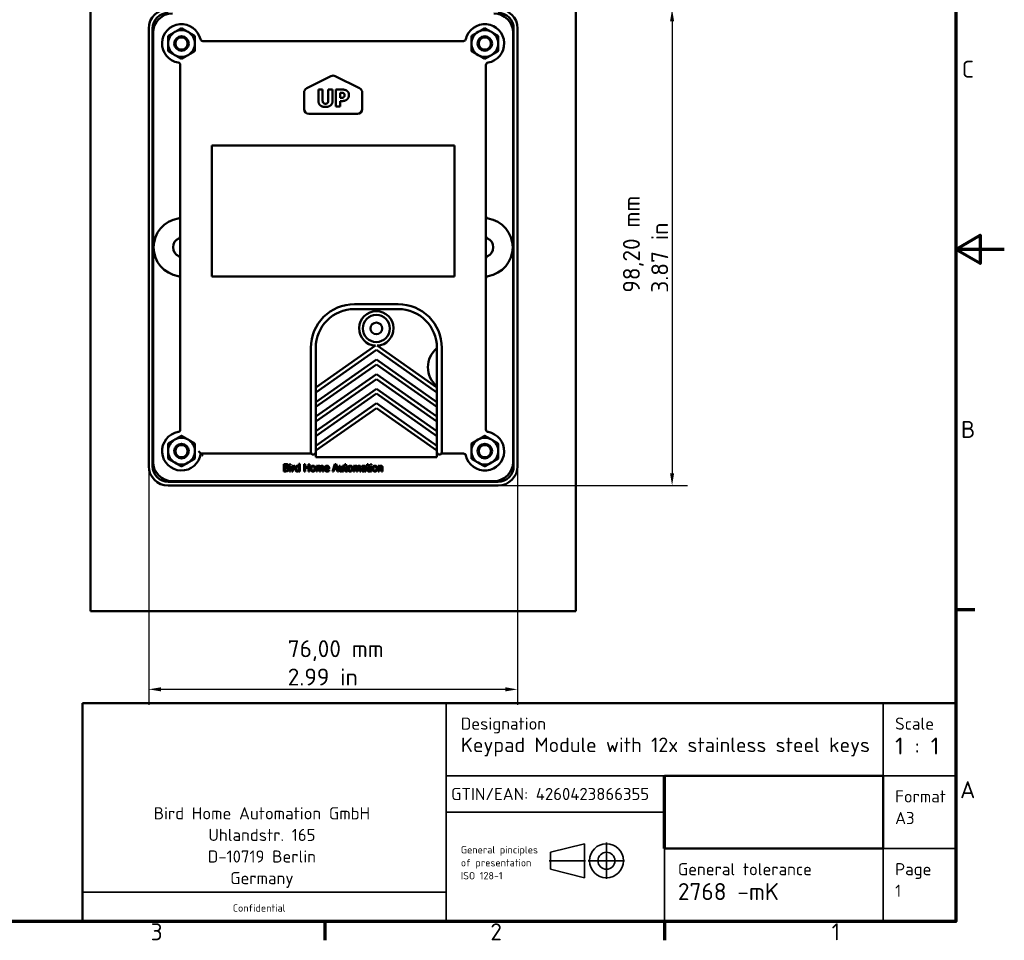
# Model space of a CAD drawing. Header units: millimetres. Extents: x 0 to 420, y 0 to 297.
# Tile 2 of 3: x 217 to 420, y 6 to 196. Entities that reach past the tile are written whole.
import ezdxf

# ---------------------------------------------------------------- set-up
doc = ezdxf.new("R2010")
doc.units = ezdxf.units.MM
for name, color, linetype, lineweight in [('Bemaßung (ISO)', 7, 'Continuous', 25), ('Rahmen (ISO)', 7, 'Continuous', 70), ('Sichtbar (ISO)', 7, 'Continuous', 50), ('Titel (ISO)', 7, 'Continuous', 50)]:
    doc.layers.add(name, color=color, linetype=linetype, lineweight=lineweight)
doc.styles.add('Notiztext (DIN)', font='isocpeur.ttf')
doc.dimstyles.new('Standard (DIN)', dxfattribs={"dimtxt": 3.5, "dimasz": 2.5, "dimexe": 3.175, "dimexo": 0.8, "dimgap": 0.8, "dimtad": 1, "dimrnd": 1e-08, "dimzin": 0, "dimtxsty": 'Notiztext (DIN)', "dimcen": 0.09, "dimdle": 10, "dimclrd": 256, "dimclre": 256, "dimclrt": 256, "dimadec": 0, "dimazin": 0, "dimtfac": 1, "dimtmove": 0, "dimatfit": 3, "dimfxl": 1, "dimtolj": 1, "dimtzin": 0, "dimlwd": -1, "dimlwe": -1, "dimarcsym": 0})

# ---------------------------------------------------------------- blocks, each defined once
blk = doc.blocks.new('Ränder Vorgaberahmen')
at = {"layer": 'Rahmen (ISO)'}
for p, q in [((410, 74.25), (413.9, 74.25)), ((280, 10), (280, 6.1)), ((350, 10), (350, 6.1))]:
    blk.add_line(p, q, dxfattribs=at)
at = {"layer": 'Rahmen (ISO)', "flags": 128}
for points in [[(10, 10), (10, 287), (410, 287), (410, 10), (10, 10)], [(420, 148.5), (410, 148.5), (415, 151.39), (415, 145.61), (410, 148.5)]]:
    blk.add_lwpolyline(points, dxfattribs=at)
at = {"layer": 'Rahmen (ISO)', "char_height": 3.5, "attachment_point": 7, "style": 'Notiztext (DIN)'}
for s, insert in [('C', (411.23, 183.88)), ('B', (411.05, 109.63)), ('A', (410.88, 35.38)), ('3', (244.08, 6.1)), ('2', (314.08, 6.1)), ('1', (384.42, 6.1))]:
    blk.add_mtext(s, dxfattribs=dict(at, insert=insert))
blk = doc.blocks.new('Schriftfelder BHA')
at = {"layer": 'Titel (ISO)'}
for p, q in [((402.33, 69.29), (222.33, 69.29)), ((222.33, 69.29), (222.33, 24.29)), ((402.33, 24.29), (402.33, 69.29)), ((342.33, 54.29), (387.33, 54.29)), ((387.33, 54.29), (387.33, 39.29)), ((387.33, 39.29), (342.33, 39.29)), ((402.33, 24.29), (222.33, 24.29))]:
    blk.add_line(p, q, dxfattribs=at)
at = {"layer": 'Titel (ISO)', "lineweight": 35}
for p, q in [((342.33, 69.29), (297.33, 69.29)), ((297.33, 69.29), (297.33, 54.29)), ((387.33, 69.29), (342.33, 69.29)), ((387.33, 69.29), (402.33, 69.29)), ((387.33, 69.29), (387.33, 54.29)), ((297.33, 54.29), (402.33, 54.29)), ((297.33, 54.29), (297.33, 46.79)), ((387.33, 54.29), (387.33, 39.29)), ((342.33, 46.79), (297.33, 46.79)), ((297.33, 46.79), (297.33, 39.29)), ((297.33, 39.29), (297.33, 24.29)), ((318.78, 38.54), (325.78, 40.29)), ((325.78, 40.29), (325.78, 33.29)), ((387.33, 39.29), (342.33, 39.29)), ((342.33, 39.29), (342.33, 24.29)), ((387.33, 39.29), (402.33, 39.29)), ((387.33, 39.29), (387.33, 24.29)), ((318.78, 38.54), (318.78, 35.04)), ((318.78, 35.04), (325.78, 33.29)), ((297.33, 30.29), (222.33, 30.29))]:
    blk.add_line(p, q, dxfattribs=at)
at = {"layer": 'Titel (ISO)', "lineweight": 70}
blk.add_line((342.33, 39.29), (342.33, 54.29), dxfattribs=at)
at = {"layer": 'Titel (ISO)', "linetype": 'Continuous', "lineweight": 35}
for p, q in [((330.33, 40.54), (330.33, 33.04)), ((318.53, 36.79), (326.03, 36.79)), ((334.08, 36.79), (326.58, 36.79))]:
    blk.add_line(p, q, dxfattribs=at)
at = {"layer": 'Titel (ISO)', "lineweight": 35}
for radius in [3.5, 1.75]:
    blk.add_circle((330.33, 36.79), radius, dxfattribs=at)
at = {"layer": 'Titel (ISO)', "style": 'Notiztext (DIN)'}
for s, insert, char_height, attachment_point, line_spacing_factor in [('{\\H0.71429x;Designation\\P\\H1.2x;Keypad Module with 12x stainless steel keys}', (300.33, 66.29), 3.5, 1, 0.987666), ('{\\H0.71429x;Scale\\P\\H1.4x;1 : 1}', (389.83, 66.29), 3.5, 1, 0.986474), ('\\fISOCPEUR|b0|i0;\\H2.5000;Format\\P\\fISOCPEUR|b0|i0;\\H2.5000;A3', (389.83, 51.29), 2.5, 1, 1.068348), ('\\fISOCPEUR|b0|i0;\\H2.5000;Bird Home Automation GmbH\\P\\fISOCPEUR|b0|i0;\\H2.5000;Uhlandstr. 165\\P\\fISOCPEUR|b0|i0;\\H2.5000;D-10719 Berlin\\P\\fISOCPEUR|b0|i0;\\H2.5000;Germany\\P', (259.33, 47.81), 2.5, 2, 1.068348), ('\\fISOCPEUR|b0|i0;\\H1.5000;General pinciples\\P\\fISOCPEUR|b0|i0;\\H1.5000;of presentation\\P\\fISOCPEUR|b0|i0;\\H1.5000;ISO 128-1', (300.33, 39.79), 1.5, 1, 1.068348), ('{\\H0.71429x;General tolerance\\P\\H1.4x;2768 -mK}', (345.06, 36.29), 3.5, 1, 0.986474), ('\\fISOCPEUR|b0|i0;\\H2.5000;Page\\P\\fISOCPEUR|b0|i0;\\H2.5000;1', (389.83, 36.29), 2.5, 1, 1.068348)]:
    blk.add_mtext(s, dxfattribs=dict(at, insert=insert, char_height=char_height, attachment_point=attachment_point, line_spacing_factor=line_spacing_factor))
at = {"layer": 'Titel (ISO)', "attachment_point": 1, "style": 'Notiztext (DIN)'}
for s, insert, char_height in [('\\fISOCPEUR|b0|i0;\\H2.5000;GTIN/EAN: 4260423866355', (298.33, 51.79), 2.5), ('\\fISOCPEUR|b0|i0;\\H1.5000;Confidential', (253.33, 27.79), 1.5)]:
    blk.add_mtext(s, dxfattribs=dict(at, insert=insert, char_height=char_height))
blk = doc.blocks.new('*D6')
at = {"layer": 'Bemaßung (ISO)', "transparency": 16777216}
for p, q in [((316.48, 198.02), (354.71, 198.02)), ((351.53, 195.52), (351.53, 102.32)), ((316.48, 99.82), (354.71, 99.82))]:
    blk.add_line(p, q, dxfattribs=at)
for points in [[(351.12, 195.52), (351.95, 195.52), (351.53, 198.02)], [(351.12, 102.32), (351.95, 102.32), (351.53, 99.82)]]:
    blk.add_solid(points, dxfattribs=at)
at = {"layer": 'Defpoints', "color": 0, "transparency": 16777216}
for p in [(315.68, 198.02), (315.68, 99.82), (351.53, 99.82)]:
    blk.add_point(p, dxfattribs=at)
at = {"layer": 'Bemaßung (ISO)', "transparency": 16777216, "insert": (341.4, 139.56), "char_height": 3.5, "attachment_point": 1, "rotation": 90, "style": 'Notiztext (DIN)'}
blk.add_mtext('\\A1;\\fISOCPEUR|b0|i0;\\H3.5000;98,20 mm\\P\\fISOCPEUR|b0|i0;\\H3.5000;3.87 in', dxfattribs=at)
blk = doc.blocks.new('*D7')
at = {"layer": 'Bemaßung (ISO)', "transparency": 16777216}
for p, q in [((243.68, 103.02), (243.68, 54.64)), ((319.68, 103.02), (319.68, 54.64)), ((317.18, 57.82), (246.18, 57.82))]:
    blk.add_line(p, q, dxfattribs=at)
for points in [[(246.18, 58.24), (246.18, 57.4), (243.68, 57.82)], [(317.18, 58.24), (317.18, 57.4), (319.68, 57.82)]]:
    blk.add_solid(points, dxfattribs=at)
at = {"layer": 'Defpoints', "color": 0, "transparency": 16777216}
for p in [(243.68, 103.82), (319.68, 103.82), (243.68, 57.82)]:
    blk.add_point(p, dxfattribs=at)
at = {"layer": 'Bemaßung (ISO)', "transparency": 16777216, "insert": (272.32, 67.95), "char_height": 3.5, "attachment_point": 1, "style": 'Notiztext (DIN)'}
blk.add_mtext('\\A1;\\fISOCPEUR|b0|i0;\\H3.5000;76,00 mm\\P\\fISOCPEUR|b0|i0;\\H3.5000;2.99 in', dxfattribs=at)

msp = doc.modelspace()

# ---------------------------------------------------------------- linework, layer by layer
at = {"layer": 'Sichtbar (ISO)'}
for p, q in [((231.685, 73.919), (231.685, 223.919)), ((331.685, 223.919), (331.685, 73.919)), ((243.685, 194.019), (243.685, 103.819)), ((244.485, 103.819), (244.485, 194.019)), ((244.585, 193.119), (244.585, 152.219)), ((318.785, 152.219), (318.785, 193.119)), ((318.885, 194.019), (318.885, 103.819)), ((319.685, 103.819), (319.685, 194.019)), ((308.547, 191.419), (254.822, 191.419)), ((250.185, 186.482), (250.185, 111.356)), ((313.185, 111.356), (313.185, 186.482)), ((276.238, 181.695), (281.238, 184.195)), ((282.132, 184.195), (287.132, 181.695)), ((275.685, 177.419), (275.685, 180.801)), ((278.637, 181.419), (278.637, 179.184)), ((279.516, 181.419), (278.637, 181.419)), ((279.516, 179.235), (279.516, 181.419)), ((280.691, 181.419), (280.691, 179.235)), ((281.57, 181.419), (280.691, 181.419)), ((281.57, 179.187), (281.57, 181.419)), ((282.245, 181.419), (282.245, 177.919)), ((283.604, 181.419), (282.245, 181.419)), ((283.124, 179.717), (283.124, 180.766)), ((283.124, 180.766), (283.249, 180.766)), ((287.685, 180.801), (287.685, 177.419)), ((283.187, 179.717), (283.124, 179.717)), ((283.124, 179.065), (283.584, 179.065)), ((283.124, 177.919), (283.124, 179.065)), ((282.245, 177.919), (283.124, 177.919)), ((286.685, 176.419), (276.685, 176.419)), ((256.685, 169.919), (306.685, 169.919)), ((256.685, 142.919), (256.685, 169.919)), ((306.685, 169.919), (306.685, 142.919)), ((244.585, 152.219), (244.585, 145.619)), ((318.785, 145.619), (318.785, 152.219)), ((244.585, 145.619), (244.585, 104.719)), ((318.785, 104.719), (318.785, 145.619)), ((306.685, 142.919), (256.685, 142.919)), ((295.085, 137.199), (286.085, 137.199)), ((295.085, 136.199), (286.085, 136.199)), ((277.085, 128.199), (277.085, 106.699)), ((290.417, 128.653), (278.085, 120.018)), ((278.085, 128.199), (278.085, 120.018)), ((290.753, 128.653), (303.085, 120.018)), ((303.085, 128.102), (303.085, 128.199)), ((303.085, 128.102), (303.085, 120.296)), ((304.085, 106.699), (304.085, 128.199)), ((278.085, 119.018), (290.585, 127.77)), ((303.085, 119.018), (290.585, 127.77)), ((290.585, 125.77), (278.085, 117.018)), ((278.085, 116.018), (290.585, 124.77)), ((290.585, 125.77), (303.085, 117.018)), ((303.085, 116.018), (290.585, 124.77)), ((290.585, 122.77), (278.085, 114.018)), ((278.085, 113.018), (290.585, 121.77)), ((290.585, 122.77), (303.085, 114.018)), ((303.085, 113.018), (290.585, 121.77)), ((278.085, 120.018), (278.085, 119.018)), ((290.585, 119.77), (278.085, 111.018)), ((290.585, 119.77), (303.085, 111.018)), ((303.085, 120.018), (303.085, 120.296)), ((303.085, 120.018), (303.085, 119.018)), ((278.085, 119.018), (278.085, 117.018)), ((278.085, 110.018), (290.585, 118.77)), ((303.085, 110.018), (290.585, 118.77)), ((303.085, 117.018), (303.085, 119.018)), ((278.085, 117.018), (278.085, 116.018)), ((290.585, 116.77), (278.085, 108.018)), ((278.085, 116.018), (278.085, 114.018)), ((278.085, 107.018), (290.585, 115.77)), ((290.585, 116.77), (303.085, 108.018)), ((303.085, 107.018), (290.585, 115.77)), ((303.085, 117.018), (303.085, 116.018)), ((303.085, 114.018), (303.085, 116.018)), ((278.085, 114.018), (278.085, 113.018)), ((303.085, 114.018), (303.085, 113.018)), ((278.085, 113.018), (278.085, 111.018)), ((303.085, 111.018), (303.085, 113.018)), ((278.085, 111.018), (278.085, 110.018)), ((278.085, 110.018), (278.085, 108.018)), ((303.085, 111.018), (303.085, 110.018)), ((303.085, 108.018), (303.085, 110.018)), ((278.085, 108.018), (278.085, 107.018)), ((303.085, 108.018), (303.085, 107.018)), ((254.403, 106.419), (277.171, 106.419)), ((277.999, 106.419), (278.085, 106.419)), ((278.085, 107.018), (278.085, 105.699)), ((303.073, 105.699), (278.085, 105.699)), ((303.073, 107.026), (303.073, 105.699)), ((303.073, 106.419), (303.171, 106.419)), ((303.085, 107.018), (303.085, 106.699)), ((303.999, 106.419), (308.547, 106.419)), ((271.52, 102.75), (271.52, 104.25)), ((271.52, 104.25), (271.917, 104.25)), ((271.91, 104.08), (271.719, 104.08)), ((271.719, 104.08), (271.719, 103.641)), ((271.719, 103.641), (271.945, 103.641)), ((272.256, 103.591), (272.256, 103.584)), ((272.712, 104.063), (272.712, 104.26)), ((272.712, 104.26), (272.927, 104.26)), ((272.927, 104.063), (272.712, 104.063)), ((272.724, 102.75), (272.724, 103.876)), ((272.724, 103.876), (272.914, 103.876)), ((272.914, 103.876), (272.914, 102.75)), ((272.927, 104.26), (272.927, 104.063)), ((273.192, 102.75), (273.192, 103.876)), ((273.192, 103.876), (273.382, 103.876)), ((273.382, 103.876), (273.382, 103.708)), ((273.382, 103.549), (273.382, 102.75)), ((273.789, 103.673), (273.779, 103.673)), ((273.789, 103.87), (273.789, 103.673)), ((274.612, 103.831), (274.612, 104.317)), ((274.612, 104.317), (274.802, 104.317)), ((274.612, 103.024), (274.612, 103.674)), ((274.802, 104.317), (274.802, 102.75)), ((275.735, 102.75), (275.735, 104.25)), ((275.735, 104.25), (275.935, 104.25)), ((275.935, 104.25), (275.935, 103.662)), ((275.935, 103.662), (276.625, 103.662)), ((276.625, 103.662), (276.625, 104.25)), ((276.625, 104.25), (276.824, 104.25)), ((276.824, 104.25), (276.824, 102.75)), ((278.233, 102.75), (278.233, 103.876)), ((278.233, 103.876), (278.423, 103.876)), ((278.423, 103.876), (278.423, 103.752)), ((278.423, 103.591), (278.423, 102.75)), ((279.061, 103.492), (279.061, 102.75)), ((279.699, 103.492), (279.699, 102.75)), ((281.548, 102.75), (282.054, 104.25)), ((282.172, 104.046), (281.941, 103.34)), ((282.054, 104.25), (282.299, 104.25)), ((282.404, 103.34), (282.172, 104.046)), ((282.299, 104.25), (282.805, 102.75)), ((282.924, 103.145), (282.924, 103.876)), ((282.924, 103.876), (283.114, 103.876)), ((283.114, 103.876), (283.114, 103.234)), ((283.618, 103.035), (283.618, 103.876)), ((283.618, 103.876), (283.808, 103.876)), ((283.808, 103.876), (283.808, 102.75)), ((283.967, 103.719), (283.967, 103.876)), ((283.967, 103.876), (284.095, 103.876)), ((284.095, 103.719), (283.967, 103.719)), ((284.095, 103.876), (284.095, 104.199)), ((284.095, 104.199), (284.284, 104.199)), ((284.095, 103.096), (284.095, 103.719)), ((284.284, 104.199), (284.284, 103.876)), ((284.284, 103.876), (284.633, 103.876)), ((284.633, 103.719), (284.284, 103.719)), ((284.284, 103.719), (284.284, 103.183)), ((284.633, 103.876), (284.633, 103.719)), ((285.892, 102.75), (285.892, 103.876)), ((285.892, 103.876), (286.082, 103.876)), ((286.082, 103.876), (286.082, 103.752)), ((286.082, 103.591), (286.082, 102.75)), ((286.72, 103.492), (286.72, 102.75)), ((287.358, 103.492), (287.358, 102.75)), ((287.636, 103.658), (287.636, 103.852)), ((287.647, 103.658), (287.636, 103.658)), ((288.252, 103.491), (288.252, 103.527)), ((288.441, 103.52), (288.441, 102.75)), ((288.592, 103.719), (288.592, 103.876)), ((288.592, 103.876), (288.72, 103.876)), ((288.72, 103.719), (288.592, 103.719)), ((288.72, 103.876), (288.72, 104.199)), ((288.72, 104.199), (288.909, 104.199)), ((288.72, 103.096), (288.72, 103.719)), ((288.909, 104.199), (288.909, 103.876)), ((288.909, 103.876), (289.258, 103.876)), ((289.258, 103.719), (288.909, 103.719)), ((288.909, 103.719), (288.909, 103.183)), ((289.258, 103.876), (289.258, 103.719)), ((289.39, 104.063), (289.39, 104.26)), ((289.39, 104.26), (289.605, 104.26)), ((289.605, 104.063), (289.39, 104.063)), ((289.402, 102.75), (289.402, 103.876)), ((289.402, 103.876), (289.591, 103.876)), ((289.591, 103.876), (289.591, 102.75)), ((289.605, 104.26), (289.605, 104.063)), ((290.989, 102.75), (290.989, 103.876)), ((290.989, 103.876), (291.179, 103.876)), ((291.179, 103.876), (291.179, 103.751)), ((291.179, 103.591), (291.179, 102.75)), ((271.95, 102.75), (271.52, 102.75)), ((271.945, 103.475), (271.719, 103.475)), ((271.719, 103.475), (271.719, 102.921)), ((271.719, 102.921), (271.881, 102.921)), ((272.914, 102.75), (272.724, 102.75)), ((273.382, 102.75), (273.192, 102.75)), ((274.612, 102.75), (274.612, 102.865)), ((274.802, 102.75), (274.612, 102.75)), ((275.935, 102.75), (275.735, 102.75)), ((276.625, 103.485), (275.935, 103.485)), ((275.935, 103.485), (275.935, 102.75)), ((276.625, 102.75), (276.625, 103.485)), ((276.824, 102.75), (276.625, 102.75)), ((278.423, 102.75), (278.233, 102.75)), ((278.871, 102.75), (278.871, 103.402)), ((279.061, 102.75), (278.871, 102.75)), ((279.51, 102.75), (279.51, 103.402)), ((279.699, 102.75), (279.51, 102.75)), ((280.08, 103.438), (280.674, 103.438)), ((280.859, 103.294), (280.08, 103.294)), ((280.827, 103.026), (280.838, 103.026)), ((280.838, 103.026), (280.838, 102.82)), ((280.859, 103.397), (280.859, 103.294)), ((281.75, 102.75), (281.548, 102.75)), ((281.886, 103.17), (281.75, 102.75)), ((282.459, 103.17), (281.886, 103.17)), ((281.941, 103.34), (282.404, 103.34)), ((282.595, 102.75), (282.459, 103.17)), ((282.805, 102.75), (282.595, 102.75)), ((283.618, 102.75), (283.618, 102.874)), ((283.808, 102.75), (283.618, 102.75)), ((284.622, 102.93), (284.633, 102.93)), ((284.633, 102.93), (284.633, 102.76)), ((286.082, 102.75), (285.892, 102.75)), ((286.531, 102.75), (286.531, 103.402)), ((286.72, 102.75), (286.531, 102.75)), ((287.169, 102.75), (287.169, 103.402)), ((287.358, 102.75), (287.169, 102.75)), ((288.252, 103.027), (288.252, 103.34)), ((288.252, 102.75), (288.252, 102.869)), ((288.441, 102.75), (288.252, 102.75)), ((289.247, 102.93), (289.258, 102.93)), ((289.258, 102.93), (289.258, 102.76)), ((289.591, 102.75), (289.402, 102.75)), ((291.179, 102.75), (290.989, 102.75)), ((291.683, 102.75), (291.683, 103.392)), ((291.873, 102.75), (291.683, 102.75)), ((291.873, 103.481), (291.873, 102.75)), ((315.685, 100.619), (247.685, 100.619)), ((247.685, 99.819), (315.685, 99.819)), ((248.585, 100.719), (314.785, 100.719)), ((331.685, 73.919), (231.685, 73.919))]:
    msp.add_line(p, q, dxfattribs=at)
for centre, radius in [((250.435, 190.919), 1.5), ((250.435, 190.919), 1.25), ((312.935, 190.919), 1.5), ((312.935, 190.919), 1.25), ((290.585, 132.199), 2.8), ((290.585, 132.199), 1.2), ((250.435, 106.919), 1.5), ((250.435, 106.919), 1.25), ((312.935, 106.919), 1.5), ((312.935, 106.919), 1.25)]:
    msp.add_circle(centre, radius, dxfattribs=at)
for centre, radius, start, end in [((247.685, 194.019), 4, 90, 180), ((247.685, 194.019), 3.2, 90, 180), ((248.585, 193.119), 4, 90, 180), ((314.785, 193.119), 4, 0, 90), ((315.685, 194.019), 4, 0, 90), ((315.685, 194.019), 3.2, 0, 90), ((250.435, 190.919), 4, 12.83959, 260.40593), ((312.935, 190.919), 4, 279.59407, 167.16041), ((250.435, 190.919), 2.75, 120, 180), ((250.435, 190.919), 2.75, 60, 120), ((250.435, 190.919), 2.75, 0, 60), ((312.935, 190.919), 2.75, 120, 180), ((312.935, 190.919), 2.75, 60, 120), ((312.935, 190.919), 2.75, 0, 60), ((250.435, 190.919), 2.75, 180, 240), ((250.435, 190.919), 2.75, 300, 0), ((254.822, 191.919), 0.5, 192.83959, 270), ((308.547, 191.919), 0.5, 270, 347.16041), ((312.935, 190.919), 2.75, 180, 240), ((312.935, 190.919), 2.75, 300, 0), ((250.435, 190.919), 2.75, 240, 300), ((249.685, 186.482), 0.5, 0, 80.40593), ((312.935, 190.919), 2.75, 240, 300), ((313.685, 186.482), 0.5, 99.59407, 180), ((281.685, 183.301), 1, 63.43495, 116.56505), ((276.685, 180.801), 1, 116.56505, 180), ((286.685, 180.801), 1, 0, 63.43495), ((276.685, 177.419), 1, 180, 270), ((286.685, 177.419), 1, 270, 0), ((250.685, 148.919), 6, 98.84988, 261.15012), ((249.685, 155.341), 0.5, 278.84988, 0), ((313.685, 155.341), 0.5, 180, 261.15012), ((312.685, 148.919), 6, 278.84988, 81.15012), ((250.685, 148.919), 2, 113.57818, 246.42182), ((249.685, 151.21), 0.5, 293.57818, 0), ((313.685, 151.21), 0.5, 180, 246.42182), ((312.685, 148.919), 2, 293.57818, 66.42182), ((249.685, 146.627), 0.5, 0, 66.42182), ((313.685, 146.627), 0.5, 113.57818, 180), ((249.685, 142.496), 0.5, 0, 81.15012), ((313.685, 142.496), 0.5, 98.84988, 180), ((286.085, 128.199), 9, 90, 180), ((286.085, 128.199), 8, 90, 180), ((295.085, 128.199), 9, 0, 90), ((295.085, 128.199), 8, 0, 90), ((290.585, 132.199), 3.55, 272.7079, 267.2921), ((306.21, 124.199), 5, 128.68219, 231.31781), ((250.435, 106.919), 4, 99.59407, 352.81924), ((250.435, 106.919), 2.75, 60, 120), ((249.685, 111.356), 0.5, 279.59407, 0), ((312.935, 106.919), 4, 192.83959, 80.40593), ((312.935, 106.919), 2.75, 60, 120), ((313.685, 111.356), 0.5, 180, 260.40593), ((250.435, 106.919), 2.75, 120, 180), ((250.435, 106.919), 2.75, 0, 60), ((312.935, 106.919), 2.75, 120, 180), ((312.935, 106.919), 2.75, 0, 60), ((250.435, 106.919), 2.75, 180, 240), ((250.435, 106.919), 2.75, 300, 0), ((277.585, 106.699), 0.5, 180, 0), ((303.585, 106.699), 0.5, 180, 0), ((308.547, 105.919), 0.5, 12.83959, 90), ((312.935, 106.919), 2.75, 180, 240), ((312.935, 106.919), 2.75, 300, 0), ((247.685, 103.819), 4, 180, 270), ((247.685, 103.819), 3.2, 180, 270), ((248.585, 104.719), 4, 180, 270), ((250.435, 106.919), 2.75, 240, 300), ((312.935, 106.919), 2.75, 240, 300), ((314.785, 104.719), 4, 270, 0), ((315.685, 103.819), 3.2, 270, 0), ((315.685, 103.819), 4, 270, 0)]:
    msp.add_arc(centre, radius, start, end, dxfattribs=at)
for points, weights in [([(249.06, 193.3), (248.483, 192.967), (247.835, 192.593)], [1, 1.07627639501, 1.09047139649]), ([(250.285, 194.008), (249.636, 193.633), (249.06, 193.3)], [1.09047139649, 1.07627639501, 1]), ([(251.81, 193.3), (251.233, 193.633), (250.585, 194.008)], [1, 1.07627639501, 1.09047139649]), ([(253.035, 192.593), (252.386, 192.967), (251.81, 193.3)], [1.09047139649, 1.07627639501, 1]), ([(311.56, 193.3), (310.983, 192.967), (310.335, 192.593)], [1, 1.07627639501, 1.09047139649]), ([(312.785, 194.008), (312.136, 193.633), (311.56, 193.3)], [1.09047139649, 1.07627639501, 1]), ([(314.31, 193.3), (313.733, 193.633), (313.085, 194.008)], [1, 1.07627639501, 1.09047139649]), ([(315.535, 192.593), (314.886, 192.967), (314.31, 193.3)], [1.09047139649, 1.07627639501, 1]), ([(247.685, 192.333), (247.685, 191.585), (247.685, 190.919)], [1.09047139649, 1.07627639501, 1]), ([(247.685, 190.919), (247.685, 190.253), (247.685, 189.504)], [1, 1.07627639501, 1.09047139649]), ([(253.185, 190.919), (253.185, 191.585), (253.185, 192.333)], [1, 1.07627639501, 1.09047139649]), ([(253.185, 189.504), (253.185, 190.253), (253.185, 190.919)], [1.09047139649, 1.07627639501, 1]), ([(310.185, 192.333), (310.185, 191.585), (310.185, 190.919)], [1.09047139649, 1.07627639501, 1]), ([(310.185, 190.919), (310.185, 190.253), (310.185, 189.504)], [1, 1.07627639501, 1.09047139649]), ([(315.685, 190.919), (315.685, 191.585), (315.685, 192.333)], [1, 1.07627639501, 1.09047139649]), ([(315.685, 189.504), (315.685, 190.253), (315.685, 190.919)], [1.09047139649, 1.07627639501, 1]), ([(247.835, 189.244), (248.483, 188.87), (249.06, 188.537)], [1.09047139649, 1.07627639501, 1]), ([(251.81, 188.537), (252.386, 188.87), (253.035, 189.244)], [1, 1.07627639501, 1.09047139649]), ([(310.335, 189.244), (310.983, 188.87), (311.56, 188.537)], [1.09047139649, 1.07627639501, 1]), ([(314.31, 188.537), (314.886, 188.87), (315.535, 189.244)], [1, 1.07627639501, 1.09047139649]), ([(249.06, 188.537), (249.636, 188.204), (250.285, 187.83)], [1, 1.07627639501, 1.09047139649]), ([(250.585, 187.83), (251.233, 188.204), (251.81, 188.537)], [1.09047139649, 1.07627639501, 1]), ([(311.56, 188.537), (312.136, 188.204), (312.785, 187.83)], [1, 1.07627639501, 1.09047139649]), ([(313.085, 187.83), (313.733, 188.204), (314.31, 188.537)], [1.09047139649, 1.07627639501, 1]), ([(250.285, 110.008), (249.636, 109.633), (249.06, 109.3)], [1.09047139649, 1.07627639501, 1]), ([(251.81, 109.3), (251.233, 109.633), (250.585, 110.008)], [1, 1.07627639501, 1.09047139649]), ([(312.785, 110.008), (312.136, 109.633), (311.56, 109.3)], [1.09047139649, 1.07627639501, 1]), ([(314.31, 109.3), (313.733, 109.633), (313.085, 110.008)], [1, 1.07627639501, 1.09047139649]), ([(247.685, 108.333), (247.685, 107.585), (247.685, 106.919)], [1.09047139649, 1.07627639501, 1]), ([(249.06, 109.3), (248.483, 108.967), (247.835, 108.593)], [1, 1.07627639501, 1.09047139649]), ([(253.035, 108.593), (252.386, 108.967), (251.81, 109.3)], [1.09047139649, 1.07627639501, 1]), ([(253.185, 106.919), (253.185, 107.585), (253.185, 108.333)], [1, 1.07627639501, 1.09047139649]), ([(310.185, 108.333), (310.185, 107.585), (310.185, 106.919)], [1.09047139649, 1.07627639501, 1]), ([(311.56, 109.3), (310.983, 108.967), (310.335, 108.593)], [1, 1.07627639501, 1.09047139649]), ([(315.535, 108.593), (314.886, 108.967), (314.31, 109.3)], [1.09047139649, 1.07627639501, 1]), ([(315.685, 106.919), (315.685, 107.585), (315.685, 108.333)], [1, 1.07627639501, 1.09047139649]), ([(247.685, 106.919), (247.685, 106.253), (247.685, 105.504)], [1, 1.07627639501, 1.09047139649]), ([(253.185, 105.504), (253.185, 106.253), (253.185, 106.919)], [1.09047139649, 1.07627639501, 1]), ([(310.185, 106.919), (310.185, 106.253), (310.185, 105.504)], [1, 1.07627639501, 1.09047139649]), ([(315.685, 105.504), (315.685, 106.253), (315.685, 106.919)], [1.09047139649, 1.07627639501, 1]), ([(247.835, 105.244), (248.483, 104.87), (249.06, 104.537)], [1.09047139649, 1.07627639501, 1]), ([(249.06, 104.537), (249.636, 104.204), (250.285, 103.83)], [1, 1.07627639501, 1.09047139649]), ([(250.585, 103.83), (251.233, 104.204), (251.81, 104.537)], [1.09047139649, 1.07627639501, 1]), ([(251.81, 104.537), (252.386, 104.87), (253.035, 105.244)], [1, 1.07627639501, 1.09047139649]), ([(310.335, 105.244), (310.983, 104.87), (311.56, 104.537)], [1.09047139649, 1.07627639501, 1]), ([(311.56, 104.537), (312.136, 104.204), (312.785, 103.83)], [1, 1.07627639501, 1.09047139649]), ([(313.085, 103.83), (313.733, 104.204), (314.31, 104.537)], [1.09047139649, 1.07627639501, 1]), ([(314.31, 104.537), (314.886, 104.87), (315.535, 105.244)], [1, 1.07627639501, 1.09047139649])]:
    msp.add_rational_spline(points, weights, degree=2, dxfattribs=at)
for points, knots in [([(250.285, 194.008), (250.294, 194.013), (250.303, 194.017), (250.351, 194.039), (250.394, 194.048), (250.475, 194.048), (250.518, 194.039), (250.567, 194.017), (250.576, 194.013), (250.585, 194.008)], [0.034124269, 0.034124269, 0.034124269, 0.034124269, 0.037062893, 0.037062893, 0.04925276, 0.04925276, 0.061442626, 0.061442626, 0.06438125, 0.06438125, 0.06438125, 0.06438125]), ([(312.785, 194.008), (312.794, 194.013), (312.803, 194.017), (312.851, 194.039), (312.894, 194.048), (312.975, 194.048), (313.018, 194.039), (313.067, 194.017), (313.076, 194.013), (313.085, 194.008)], [0.034124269, 0.034124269, 0.034124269, 0.034124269, 0.037062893, 0.037062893, 0.04925276, 0.04925276, 0.061442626, 0.061442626, 0.06438125, 0.06438125, 0.06438125, 0.06438125]), ([(247.685, 192.333), (247.685, 192.343), (247.685, 192.354), (247.691, 192.406), (247.705, 192.448), (247.745, 192.518), (247.774, 192.551), (247.817, 192.582), (247.826, 192.588), (247.835, 192.593)], [0.034124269, 0.034124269, 0.034124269, 0.034124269, 0.037062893, 0.037062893, 0.04925276, 0.04925276, 0.061442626, 0.061442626, 0.06438125, 0.06438125, 0.06438125, 0.06438125]), ([(253.035, 192.593), (253.044, 192.588), (253.052, 192.582), (253.095, 192.551), (253.124, 192.518), (253.165, 192.448), (253.179, 192.406), (253.184, 192.354), (253.185, 192.343), (253.185, 192.333)], [0.034124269, 0.034124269, 0.034124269, 0.034124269, 0.037062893, 0.037062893, 0.04925276, 0.04925276, 0.061442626, 0.061442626, 0.06438125, 0.06438125, 0.06438125, 0.06438125]), ([(310.185, 192.333), (310.185, 192.343), (310.185, 192.354), (310.191, 192.406), (310.205, 192.448), (310.245, 192.518), (310.274, 192.551), (310.317, 192.582), (310.326, 192.588), (310.335, 192.593)], [0.034124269, 0.034124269, 0.034124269, 0.034124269, 0.037062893, 0.037062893, 0.04925276, 0.04925276, 0.061442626, 0.061442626, 0.06438125, 0.06438125, 0.06438125, 0.06438125]), ([(315.535, 192.593), (315.544, 192.588), (315.552, 192.582), (315.595, 192.551), (315.624, 192.518), (315.665, 192.448), (315.679, 192.406), (315.684, 192.354), (315.685, 192.343), (315.685, 192.333)], [0.034124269, 0.034124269, 0.034124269, 0.034124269, 0.037062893, 0.037062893, 0.04925276, 0.04925276, 0.061442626, 0.061442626, 0.06438125, 0.06438125, 0.06438125, 0.06438125]), ([(247.835, 189.244), (247.826, 189.25), (247.817, 189.255), (247.774, 189.286), (247.745, 189.319), (247.705, 189.389), (247.691, 189.431), (247.685, 189.484), (247.685, 189.494), (247.685, 189.504)], [0.034124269, 0.034124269, 0.034124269, 0.034124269, 0.037062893, 0.037062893, 0.04925276, 0.04925276, 0.061442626, 0.061442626, 0.06438125, 0.06438125, 0.06438125, 0.06438125]), ([(253.185, 189.504), (253.185, 189.494), (253.184, 189.484), (253.179, 189.431), (253.165, 189.389), (253.124, 189.319), (253.095, 189.286), (253.052, 189.255), (253.044, 189.25), (253.035, 189.244)], [0.034124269, 0.034124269, 0.034124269, 0.034124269, 0.037062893, 0.037062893, 0.04925276, 0.04925276, 0.061442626, 0.061442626, 0.06438125, 0.06438125, 0.06438125, 0.06438125]), ([(310.335, 189.244), (310.326, 189.25), (310.317, 189.255), (310.274, 189.286), (310.245, 189.319), (310.205, 189.389), (310.191, 189.431), (310.185, 189.484), (310.185, 189.494), (310.185, 189.504)], [0.034124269, 0.034124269, 0.034124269, 0.034124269, 0.037062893, 0.037062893, 0.04925276, 0.04925276, 0.061442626, 0.061442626, 0.06438125, 0.06438125, 0.06438125, 0.06438125]), ([(315.685, 189.504), (315.685, 189.494), (315.684, 189.484), (315.679, 189.431), (315.665, 189.389), (315.624, 189.319), (315.595, 189.286), (315.552, 189.255), (315.544, 189.25), (315.535, 189.244)], [0.034124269, 0.034124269, 0.034124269, 0.034124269, 0.037062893, 0.037062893, 0.04925276, 0.04925276, 0.061442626, 0.061442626, 0.06438125, 0.06438125, 0.06438125, 0.06438125]), ([(250.585, 187.83), (250.576, 187.825), (250.567, 187.82), (250.518, 187.798), (250.475, 187.79), (250.394, 187.79), (250.351, 187.798), (250.303, 187.82), (250.294, 187.825), (250.285, 187.83)], [0.034124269, 0.034124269, 0.034124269, 0.034124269, 0.037062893, 0.037062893, 0.04925276, 0.04925276, 0.061442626, 0.061442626, 0.06438125, 0.06438125, 0.06438125, 0.06438125]), ([(313.085, 187.83), (313.076, 187.825), (313.067, 187.82), (313.018, 187.798), (312.975, 187.79), (312.894, 187.79), (312.851, 187.798), (312.803, 187.82), (312.794, 187.825), (312.785, 187.83)], [0.034124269, 0.034124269, 0.034124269, 0.034124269, 0.037062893, 0.037062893, 0.04925276, 0.04925276, 0.061442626, 0.061442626, 0.06438125, 0.06438125, 0.06438125, 0.06438125]), ([(250.285, 110.008), (250.294, 110.013), (250.303, 110.017), (250.351, 110.039), (250.394, 110.048), (250.475, 110.048), (250.518, 110.039), (250.567, 110.017), (250.576, 110.013), (250.585, 110.008)], [0.034124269, 0.034124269, 0.034124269, 0.034124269, 0.037062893, 0.037062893, 0.04925276, 0.04925276, 0.061442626, 0.061442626, 0.06438125, 0.06438125, 0.06438125, 0.06438125]), ([(312.785, 110.008), (312.794, 110.013), (312.803, 110.017), (312.851, 110.039), (312.894, 110.048), (312.975, 110.048), (313.018, 110.039), (313.067, 110.017), (313.076, 110.013), (313.085, 110.008)], [0.034124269, 0.034124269, 0.034124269, 0.034124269, 0.037062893, 0.037062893, 0.04925276, 0.04925276, 0.061442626, 0.061442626, 0.06438125, 0.06438125, 0.06438125, 0.06438125]), ([(247.685, 108.333), (247.685, 108.343), (247.685, 108.354), (247.691, 108.406), (247.705, 108.448), (247.745, 108.518), (247.774, 108.551), (247.817, 108.582), (247.826, 108.588), (247.835, 108.593)], [0.034124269, 0.034124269, 0.034124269, 0.034124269, 0.037062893, 0.037062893, 0.04925276, 0.04925276, 0.061442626, 0.061442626, 0.06438125, 0.06438125, 0.06438125, 0.06438125]), ([(253.035, 108.593), (253.044, 108.588), (253.052, 108.582), (253.095, 108.551), (253.124, 108.518), (253.165, 108.448), (253.179, 108.406), (253.184, 108.354), (253.185, 108.343), (253.185, 108.333)], [0.034124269, 0.034124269, 0.034124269, 0.034124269, 0.037062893, 0.037062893, 0.04925276, 0.04925276, 0.061442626, 0.061442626, 0.06438125, 0.06438125, 0.06438125, 0.06438125]), ([(310.185, 108.333), (310.185, 108.343), (310.185, 108.354), (310.191, 108.406), (310.205, 108.448), (310.245, 108.518), (310.274, 108.551), (310.317, 108.582), (310.326, 108.588), (310.335, 108.593)], [0.034124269, 0.034124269, 0.034124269, 0.034124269, 0.037062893, 0.037062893, 0.04925276, 0.04925276, 0.061442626, 0.061442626, 0.06438125, 0.06438125, 0.06438125, 0.06438125]), ([(315.535, 108.593), (315.544, 108.588), (315.552, 108.582), (315.595, 108.551), (315.624, 108.518), (315.665, 108.448), (315.679, 108.406), (315.684, 108.354), (315.685, 108.343), (315.685, 108.333)], [0.034124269, 0.034124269, 0.034124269, 0.034124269, 0.037062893, 0.037062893, 0.04925276, 0.04925276, 0.061442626, 0.061442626, 0.06438125, 0.06438125, 0.06438125, 0.06438125]), ([(253.935, 106.919), (253.936, 106.918), (253.937, 106.917), (253.987, 106.866), (254.036, 106.816), (254.128, 106.721), (254.171, 106.675), (254.254, 106.585), (254.293, 106.542), (254.351, 106.478), (254.371, 106.455), (254.397, 106.426), (254.403, 106.419), (254.403, 106.419)], [-0.000442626, -0.000442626, -0.000442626, -0.000442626, 0, 0, 0.020934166, 0.020934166, 0.040728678, 0.040728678, 0.062151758, 0.062151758, 0.078915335, 0.078915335, 0.093900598, 0.093900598, 0.093900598, 0.093900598]), ([(254.822, 105.919), (254.821, 105.92), (254.821, 105.921), (254.787, 105.963), (254.754, 106.004), (254.659, 106.12), (254.6, 106.19), (254.509, 106.297), (254.475, 106.337), (254.43, 106.389), (254.415, 106.405), (254.405, 106.417), (254.403, 106.419), (254.403, 106.419)], [-0.174907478, -0.174907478, -0.174907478, -0.174907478, -0.174567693, -0.174567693, -0.161288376, -0.161288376, -0.135845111, -0.135845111, -0.115085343, -0.115085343, -0.098289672, -0.098289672, -0.090808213, -0.090808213, -0.090808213, -0.090808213]), ([(247.835, 105.244), (247.826, 105.25), (247.817, 105.255), (247.774, 105.286), (247.745, 105.319), (247.705, 105.389), (247.691, 105.431), (247.685, 105.484), (247.685, 105.494), (247.685, 105.504)], [0.034124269, 0.034124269, 0.034124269, 0.034124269, 0.037062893, 0.037062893, 0.04925276, 0.04925276, 0.061442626, 0.061442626, 0.06438125, 0.06438125, 0.06438125, 0.06438125]), ([(250.585, 103.83), (250.576, 103.825), (250.567, 103.82), (250.518, 103.798), (250.475, 103.79), (250.394, 103.79), (250.351, 103.798), (250.303, 103.82), (250.294, 103.825), (250.285, 103.83)], [0.034124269, 0.034124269, 0.034124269, 0.034124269, 0.037062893, 0.037062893, 0.04925276, 0.04925276, 0.061442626, 0.061442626, 0.06438125, 0.06438125, 0.06438125, 0.06438125]), ([(253.185, 105.504), (253.185, 105.494), (253.184, 105.484), (253.179, 105.431), (253.165, 105.389), (253.124, 105.319), (253.095, 105.286), (253.052, 105.255), (253.044, 105.25), (253.035, 105.244)], [0.034124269, 0.034124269, 0.034124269, 0.034124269, 0.037062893, 0.037062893, 0.04925276, 0.04925276, 0.061442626, 0.061442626, 0.06438125, 0.06438125, 0.06438125, 0.06438125]), ([(310.335, 105.244), (310.326, 105.25), (310.317, 105.255), (310.274, 105.286), (310.245, 105.319), (310.205, 105.389), (310.191, 105.431), (310.185, 105.484), (310.185, 105.494), (310.185, 105.504)], [0.034124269, 0.034124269, 0.034124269, 0.034124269, 0.037062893, 0.037062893, 0.04925276, 0.04925276, 0.061442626, 0.061442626, 0.06438125, 0.06438125, 0.06438125, 0.06438125]), ([(313.085, 103.83), (313.076, 103.825), (313.067, 103.82), (313.018, 103.798), (312.975, 103.79), (312.894, 103.79), (312.851, 103.798), (312.803, 103.82), (312.794, 103.825), (312.785, 103.83)], [0.034124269, 0.034124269, 0.034124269, 0.034124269, 0.037062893, 0.037062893, 0.04925276, 0.04925276, 0.061442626, 0.061442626, 0.06438125, 0.06438125, 0.06438125, 0.06438125]), ([(315.685, 105.504), (315.685, 105.494), (315.684, 105.484), (315.679, 105.431), (315.665, 105.389), (315.624, 105.319), (315.595, 105.286), (315.552, 105.255), (315.544, 105.25), (315.535, 105.244)], [0.034124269, 0.034124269, 0.034124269, 0.034124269, 0.037062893, 0.037062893, 0.04925276, 0.04925276, 0.061442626, 0.061442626, 0.06438125, 0.06438125, 0.06438125, 0.06438125])]:
    msp.add_open_spline(points, degree=3, knots=knots, dxfattribs=at)
for points in [[(283.249, 180.766), (283.445, 180.766), (283.672, 180.749), (283.796, 180.695)], [(284.523, 181.189), (284.344, 181.308), (283.904, 181.419), (283.604, 181.419)], [(283.796, 180.695), (283.893, 180.656), (284.035, 180.443), (284.035, 180.293)], [(284.937, 180.315), (284.937, 180.619), (284.721, 181.056), (284.523, 181.189)], [(278.637, 179.184), (278.637, 178.526), (279.397, 177.845), (280.104, 177.845)], [(280.104, 178.512), (279.792, 178.512), (279.516, 178.869), (279.516, 179.235)], [(280.691, 179.235), (280.691, 178.855), (280.407, 178.512), (280.104, 178.512)], [(280.104, 177.845), (280.83, 177.845), (281.57, 178.54), (281.57, 179.187)], [(283.612, 179.737), (283.53, 179.723), (283.309, 179.717), (283.187, 179.717)], [(283.584, 179.065), (283.771, 179.065), (284.074, 179.127), (284.205, 179.181)], [(283.882, 179.859), (283.839, 179.816), (283.683, 179.748), (283.612, 179.737)], [(284.035, 180.293), (284.035, 180.134), (283.972, 179.944), (283.882, 179.859)], [(284.205, 179.181), (284.333, 179.235), (284.548, 179.388), (284.636, 179.482)], [(284.636, 179.482), (284.781, 179.629), (284.937, 180.071), (284.937, 180.315)], [(272.182, 104.041), (272.134, 104.068), (272.016, 104.08), (271.91, 104.08)], [(271.917, 104.25), (272.078, 104.25), (272.238, 104.23), (272.311, 104.19)], [(271.945, 103.641), (272.039, 103.641), (272.127, 103.661), (272.175, 103.691)], [(272.175, 103.691), (272.221, 103.72), (272.259, 103.814), (272.259, 103.884)], [(272.259, 103.884), (272.259, 103.938), (272.222, 104.018), (272.182, 104.041)], [(272.467, 103.912), (272.467, 103.807), (272.355, 103.639), (272.256, 103.591)], [(272.256, 103.584), (272.39, 103.548), (272.537, 103.354), (272.537, 103.211)], [(272.311, 104.19), (272.392, 104.147), (272.467, 104.007), (272.467, 103.912)], [(273.382, 103.708), (273.485, 103.801), (273.64, 103.876), (273.713, 103.876)], [(273.677, 103.681), (273.601, 103.681), (273.45, 103.615), (273.382, 103.549)], [(273.779, 103.673), (273.758, 103.679), (273.71, 103.681), (273.677, 103.681)], [(273.713, 103.876), (273.742, 103.876), (273.771, 103.874), (273.789, 103.87)], [(273.858, 103.305), (273.858, 103.453), (273.935, 103.669), (274.002, 103.751)], [(274.002, 103.751), (274.064, 103.824), (274.238, 103.908), (274.334, 103.908)], [(274.365, 103.734), (274.219, 103.734), (274.054, 103.515), (274.054, 103.308)], [(274.334, 103.908), (274.418, 103.908), (274.543, 103.87), (274.612, 103.831)], [(274.612, 103.674), (274.542, 103.708), (274.43, 103.734), (274.365, 103.734)], [(277.033, 103.313), (277.033, 103.595), (277.311, 103.908), (277.537, 103.908)], [(277.537, 103.745), (277.39, 103.745), (277.229, 103.532), (277.229, 103.313)], [(277.537, 103.908), (277.765, 103.908), (278.039, 103.596), (278.039, 103.313)], [(277.843, 103.313), (277.843, 103.532), (277.684, 103.745), (277.537, 103.745)], [(278.423, 103.752), (278.497, 103.826), (278.643, 103.908), (278.73, 103.908)], [(278.682, 103.728), (278.621, 103.728), (278.486, 103.651), (278.423, 103.591)], [(278.84, 103.649), (278.82, 103.689), (278.746, 103.728), (278.682, 103.728)], [(278.73, 103.908), (278.83, 103.908), (278.984, 103.816), (279.025, 103.713)], [(278.871, 103.402), (278.871, 103.48), (278.859, 103.612), (278.84, 103.649)], [(279.025, 103.713), (279.111, 103.809), (279.274, 103.908), (279.369, 103.908)], [(279.32, 103.728), (279.262, 103.728), (279.128, 103.656), (279.057, 103.588)], [(279.057, 103.588), (279.059, 103.571), (279.061, 103.523), (279.061, 103.492)], [(279.478, 103.649), (279.459, 103.689), (279.384, 103.728), (279.32, 103.728)], [(279.369, 103.908), (279.441, 103.908), (279.561, 103.863), (279.604, 103.812)], [(279.51, 103.402), (279.51, 103.48), (279.497, 103.612), (279.478, 103.649)], [(279.604, 103.812), (279.649, 103.76), (279.699, 103.607), (279.699, 103.492)], [(279.888, 103.307), (279.888, 103.582), (280.176, 103.908), (280.408, 103.908)], [(280.172, 103.663), (280.13, 103.618), (280.086, 103.51), (280.08, 103.438)], [(280.397, 103.752), (280.322, 103.752), (280.216, 103.707), (280.172, 103.663)], [(280.61, 103.664), (280.577, 103.707), (280.474, 103.752), (280.397, 103.752)], [(280.408, 103.908), (280.512, 103.908), (280.674, 103.847), (280.734, 103.782)], [(280.674, 103.438), (280.672, 103.515), (280.64, 103.627), (280.61, 103.664)], [(280.734, 103.782), (280.794, 103.718), (280.859, 103.532), (280.859, 103.397)], [(284.693, 103.313), (284.693, 103.595), (284.97, 103.908), (285.196, 103.908)], [(285.196, 103.745), (285.049, 103.745), (284.888, 103.532), (284.888, 103.313)], [(285.196, 103.908), (285.424, 103.908), (285.698, 103.596), (285.698, 103.313)], [(285.502, 103.313), (285.502, 103.532), (285.343, 103.745), (285.196, 103.745)], [(286.082, 103.752), (286.156, 103.826), (286.302, 103.908), (286.39, 103.908)], [(286.341, 103.728), (286.28, 103.728), (286.145, 103.651), (286.082, 103.591)], [(286.499, 103.649), (286.48, 103.689), (286.405, 103.728), (286.341, 103.728)], [(286.39, 103.908), (286.489, 103.908), (286.644, 103.816), (286.684, 103.713)], [(286.531, 103.402), (286.531, 103.48), (286.518, 103.612), (286.499, 103.649)], [(286.684, 103.713), (286.77, 103.809), (286.933, 103.908), (287.028, 103.908)], [(286.979, 103.728), (286.921, 103.728), (286.787, 103.656), (286.717, 103.588)], [(286.717, 103.588), (286.718, 103.571), (286.72, 103.523), (286.72, 103.492)], [(287.137, 103.649), (287.118, 103.689), (287.044, 103.728), (286.979, 103.728)], [(287.028, 103.908), (287.101, 103.908), (287.22, 103.863), (287.264, 103.812)], [(287.169, 103.402), (287.169, 103.48), (287.157, 103.612), (287.137, 103.649)], [(287.264, 103.812), (287.309, 103.76), (287.358, 103.607), (287.358, 103.492)], [(287.636, 103.852), (287.688, 103.866), (287.884, 103.903), (287.98, 103.903)], [(287.978, 103.735), (287.913, 103.735), (287.735, 103.696), (287.647, 103.658)], [(287.75, 103.406), (287.845, 103.449), (288.102, 103.482), (288.252, 103.491)], [(288.175, 103.697), (288.139, 103.72), (288.034, 103.735), (287.978, 103.735)], [(287.98, 103.903), (288.096, 103.903), (288.256, 103.866), (288.319, 103.819)], [(288.252, 103.527), (288.252, 103.593), (288.212, 103.674), (288.175, 103.697)], [(288.319, 103.819), (288.381, 103.773), (288.441, 103.626), (288.441, 103.52)], [(289.79, 103.313), (289.79, 103.595), (290.067, 103.908), (290.293, 103.908)], [(290.293, 103.745), (290.146, 103.745), (289.985, 103.532), (289.985, 103.313)], [(290.293, 103.908), (290.521, 103.908), (290.795, 103.596), (290.795, 103.313)], [(290.599, 103.313), (290.599, 103.532), (290.44, 103.745), (290.293, 103.745)], [(291.179, 103.751), (291.264, 103.827), (291.428, 103.908), (291.521, 103.908)], [(291.471, 103.728), (291.4, 103.728), (291.251, 103.652), (291.179, 103.591)], [(291.647, 103.644), (291.624, 103.686), (291.541, 103.728), (291.471, 103.728)], [(291.521, 103.908), (291.686, 103.908), (291.873, 103.689), (291.873, 103.481)], [(291.683, 103.392), (291.683, 103.47), (291.669, 103.604), (291.647, 103.644)], [(271.881, 102.921), (272.012, 102.921), (272.163, 102.945), (272.221, 102.984)], [(272.208, 103.436), (272.16, 103.46), (272.048, 103.475), (271.945, 103.475)], [(272.382, 102.872), (272.296, 102.806), (272.103, 102.75), (271.95, 102.75)], [(272.329, 103.203), (272.329, 103.288), (272.281, 103.397), (272.208, 103.436)], [(272.221, 102.984), (272.277, 103.024), (272.329, 103.124), (272.329, 103.203)], [(272.537, 103.211), (272.537, 103.099), (272.452, 102.928), (272.382, 102.872)], [(273.974, 102.869), (273.919, 102.944), (273.858, 103.162), (273.858, 103.305)], [(274.277, 102.719), (274.184, 102.719), (274.029, 102.795), (273.974, 102.869)], [(274.054, 103.308), (274.054, 103.109), (274.181, 102.899), (274.32, 102.899)], [(274.46, 102.759), (274.42, 102.739), (274.334, 102.719), (274.277, 102.719)], [(274.32, 102.899), (274.394, 102.899), (274.545, 102.967), (274.612, 103.024)], [(274.612, 102.865), (274.568, 102.828), (274.504, 102.78), (274.46, 102.759)], [(277.537, 102.719), (277.302, 102.719), (277.033, 103.038), (277.033, 103.313)], [(277.229, 103.313), (277.229, 103.1), (277.39, 102.882), (277.537, 102.882)], [(278.039, 103.313), (278.039, 103.029), (277.765, 102.719), (277.537, 102.719)], [(277.537, 102.882), (277.683, 102.882), (277.843, 103.097), (277.843, 103.313)], [(280.454, 102.725), (280.184, 102.725), (279.888, 103.027), (279.888, 103.307)], [(280.08, 103.294), (280.08, 103.098), (280.277, 102.89), (280.452, 102.89)], [(280.452, 102.89), (280.514, 102.89), (280.634, 102.918), (280.683, 102.94)], [(280.667, 102.756), (280.612, 102.741), (280.522, 102.725), (280.454, 102.725)], [(280.838, 102.82), (280.805, 102.806), (280.706, 102.767), (280.667, 102.756)], [(280.683, 102.94), (280.734, 102.964), (280.804, 103.007), (280.827, 103.026)], [(283.026, 102.82), (282.978, 102.872), (282.924, 103.031), (282.924, 103.145)], [(283.277, 102.719), (283.204, 102.719), (283.074, 102.767), (283.026, 102.82)], [(283.114, 103.234), (283.114, 103.144), (283.127, 103.026), (283.15, 102.983)], [(283.15, 102.983), (283.173, 102.939), (283.252, 102.899), (283.326, 102.899)], [(283.618, 102.874), (283.531, 102.798), (283.374, 102.719), (283.277, 102.719)], [(283.326, 102.899), (283.396, 102.899), (283.553, 102.978), (283.618, 103.035)], [(284.423, 102.728), (284.268, 102.728), (284.095, 102.905), (284.095, 103.096)], [(284.284, 103.183), (284.284, 103.098), (284.29, 103.004), (284.311, 102.964)], [(284.311, 102.964), (284.328, 102.929), (284.405, 102.894), (284.47, 102.894)], [(284.633, 102.76), (284.58, 102.745), (284.47, 102.728), (284.423, 102.728)], [(284.47, 102.894), (284.516, 102.894), (284.603, 102.922), (284.622, 102.93)], [(285.196, 102.719), (284.961, 102.719), (284.693, 103.038), (284.693, 103.313)], [(284.888, 103.313), (284.888, 103.1), (285.049, 102.882), (285.196, 102.882)], [(285.698, 103.313), (285.698, 103.029), (285.424, 102.719), (285.196, 102.719)], [(285.196, 102.882), (285.342, 102.882), (285.502, 103.097), (285.502, 103.313)], [(287.544, 103.076), (287.544, 103.193), (287.643, 103.358), (287.75, 103.406)], [(287.644, 102.818), (287.599, 102.865), (287.544, 103.001), (287.544, 103.076)], [(287.886, 102.719), (287.817, 102.719), (287.691, 102.771), (287.644, 102.818)], [(287.914, 103.294), (287.839, 103.271), (287.74, 103.175), (287.74, 103.089)], [(287.74, 103.089), (287.74, 102.992), (287.85, 102.894), (287.954, 102.894)], [(288.115, 102.773), (288.065, 102.747), (287.971, 102.719), (287.886, 102.719)], [(288.252, 103.34), (288.184, 103.334), (287.978, 103.313), (287.914, 103.294)], [(287.954, 102.894), (288.043, 102.894), (288.189, 102.97), (288.252, 103.027)], [(288.252, 102.869), (288.229, 102.852), (288.151, 102.792), (288.115, 102.773)], [(289.048, 102.728), (288.894, 102.728), (288.72, 102.905), (288.72, 103.096)], [(288.909, 103.183), (288.909, 103.098), (288.916, 103.004), (288.936, 102.964)], [(288.936, 102.964), (288.953, 102.929), (289.03, 102.894), (289.095, 102.894)], [(289.258, 102.76), (289.205, 102.745), (289.095, 102.728), (289.048, 102.728)], [(289.095, 102.894), (289.142, 102.894), (289.228, 102.922), (289.247, 102.93)], [(290.293, 102.719), (290.058, 102.719), (289.79, 103.038), (289.79, 103.313)], [(289.985, 103.313), (289.985, 103.1), (290.146, 102.882), (290.293, 102.882)], [(290.795, 103.313), (290.795, 103.029), (290.521, 102.719), (290.293, 102.719)], [(290.293, 102.882), (290.439, 102.882), (290.599, 103.097), (290.599, 103.313)]]:
    msp.add_open_spline(points, degree=2, dxfattribs=at)

# ---------------------------------------------------------------- block references
for name, p in [('Ränder Vorgaberahmen', (0, 0)), ('Schriftfelder BHA', (7.672, -14.286))]:
    msp.add_blockref(name, p)

# ---------------------------------------------------------------- dimensions: what is measured, and where the dimension line sits
at = {"layer": 'Bemaßung (ISO)'}
dim = msp.add_linear_dim(base=(351.532, 99.819), p1=(315.685, 198.019), p2=(315.685, 99.819), angle=90, text='\\fISOCPEUR|b0|i0;\\H3.5000;<> mm\\P\\fISOCPEUR|b0|i0;\\H3.5000;3.87 in', dimstyle='Standard (DIN)', override={"dimgap": 0.8, "dimdec": 2, "dimtol": 0, "dimlim": 0, "dimtp": 0, "dimtm": 0, "dimtdec": 2, "dimtofl": 0, "dimatfit": 1, "dimtvp": -0.25}, dxfattribs=at)
dim.commit()
dim.dimension.update_dxf_attribs({"geometry": '*D6', "text_midpoint": (351.532, 148.919), "dimtype": 160})
dim = msp.add_linear_dim(base=(243.685, 57.819), p1=(319.685, 103.819), p2=(243.685, 103.819), text='\\fISOCPEUR|b0|i0;\\H3.5000;<> mm\\P\\fISOCPEUR|b0|i0;\\H3.5000;2.99 in', dimstyle='Standard (DIN)', override={"dimgap": 0.8, "dimdec": 2, "dimtol": 0, "dimlim": 0, "dimtp": 0, "dimtm": 0, "dimtdec": 2, "dimtofl": 0, "dimatfit": 1, "dimtvp": -0.25}, dxfattribs=at)
dim.commit()
dim.dimension.update_dxf_attribs({"geometry": '*D7', "text_midpoint": (281.685, 57.819), "dimtype": 160})

doc.saveas('drawing.dxf')
